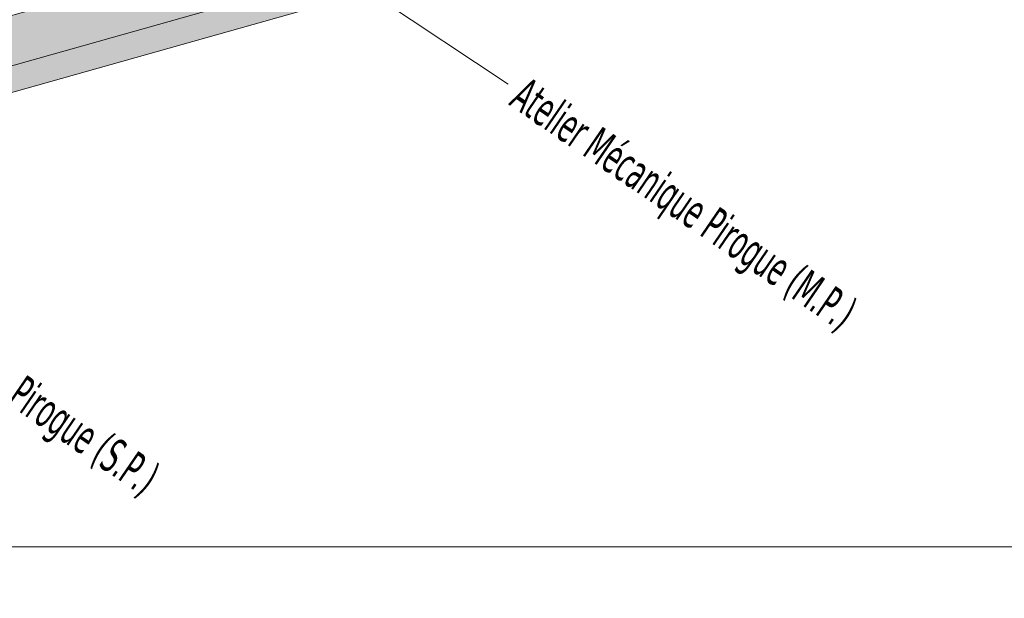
# Model space of a CAD drawing. Header units: millimetres. Extents: x 0 to 1517, y -116 to 725.
# Tile 61 of 256: x 529 to 596, y 461 to 501. Entities that reach past the tile are written whole.
import ezdxf

# ---------------------------------------------------------------- set-up
doc = ezdxf.new("R2010")
doc.units = ezdxf.units.MM
doc.layers.add('Ech.1_100', color=7, linetype='Continuous')
doc.layers.add('Ech.1_75', color=7, linetype='Continuous')
doc.styles.add('tahoma-', font='txt', dxfattribs={"height": 1})

msp = doc.modelspace()

# ---------------------------------------------------------------- hatches: boundary and pattern name
at = {"layer": 'Ech.1_75', "linetype": 'Continuous', "lineweight": 5, "true_color": 0xdcdcdc, "transparency": 33554687}
for points in [[(569.314, 510.504), (560.951, 508.144), (559.854, 508.864), (559.854, 510.065), (527.497, 500.934), (527.497, 498.704), (515.509, 495.321), (513.682, 496.522), (513.682, 497.036), (482.613, 488.27), (482.613, 487.348), (485.286, 485.592), (570.593, 509.664), (569.314, 510.504)], [(485.286, 483.787), (570.593, 507.858), (570.593, 509.664), (485.286, 485.592), (485.286, 483.787)]]:
    msp.add_hatch(color=254, dxfattribs=at).paths.add_polyline_path(points)

# ---------------------------------------------------------------- linework, layer by layer
at = {"layer": 'Ech.1_100', "color": 1, "linetype": 'Continuous', "lineweight": 5}
msp.add_line((561.995, 496.428), (541.775, 509.867), dxfattribs=at)
at = {"layer": 'Ech.1_100', "color": 7, "linetype": 'Continuous', "lineweight": 5}
msp.add_lwpolyline([(666.256, 464.855), (666.256, 719.38), (334.895, 719.38), (334.895, 464.855), (666.256, 464.855)], close=True, dxfattribs=at)
at = {"layer": 'Ech.1_75', "color": 7, "linetype": 'Continuous', "lineweight": 5}
for points in [[(569.314, 510.504), (560.951, 508.144), (559.854, 508.864), (559.854, 510.065), (527.497, 500.934), (527.497, 498.704), (515.509, 495.321), (513.682, 496.522), (513.682, 497.036), (482.613, 488.27), (482.613, 487.348), (485.286, 485.592), (570.593, 509.664), (569.314, 510.504)], [(485.286, 483.787), (570.593, 507.858), (570.593, 509.664), (485.286, 485.592), (485.286, 483.787)]]:
    msp.add_lwpolyline(points, close=True, dxfattribs=at)

# ---------------------------------------------------------------- next in the draw order: texts
at = {"layer": 'Ech.1_100', "color": 1, "linetype": 'Continuous', "char_height": 2.5, "attachment_point": 1, "rotation": 325.62253, "style": 'tahoma-', "bg_fill": 3, "box_fill_scale": 1.15, "bg_fill_color": 256, "bg_fill_true_color": 13158600, "bg_fill_transparency": 33554687}
for s, insert in [('\\A1;\\fTahoma|b0|i0;\\W0.600000;\\H2.378900;Atelier Mécanique Pirogue (M.P.)', (563.319, 497.028)), ('\\A1;\\fTahoma|b0|i0;\\W0.600000;\\H2.378300;Atelier Stockage Pirogue (S.P.)', (517.205, 484.776))]:
    msp.add_mtext(s, dxfattribs=dict(at, insert=insert))

doc.saveas('drawing.dxf')
